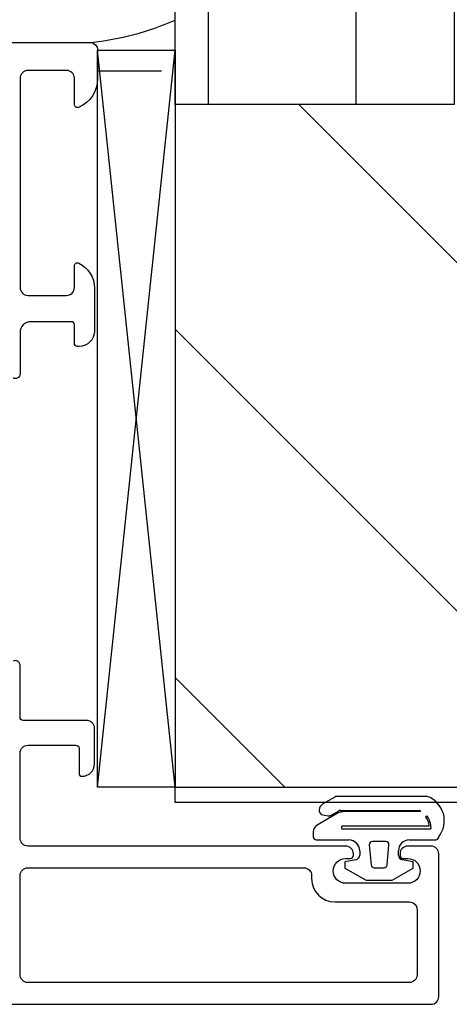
# Model space of a CAD drawing. Header units: millimetres. Extents: x 111285 to 237437, y -9513 to 52045.
# Tile 72 of 117: x 140505 to 140533, y 400 to 463. Entities that reach past the tile are written whole.
import ezdxf

# ---------------------------------------------------------------- set-up
doc = ezdxf.new("R2010")
doc.units = ezdxf.units.MM
doc.header["$LTSCALE"] = 100
doc.layers.get('0').update_dxf_attribs({"color": 252})
for name, color, linetype in [('0-arcering', 252, 'Continuous'), ('0-binnenwanden', 252, 'Continuous'), ('0-BUITENKOZIJNEN', 252, 'Continuous')]:
    doc.layers.add(name, color=color, linetype=linetype)

# ---------------------------------------------------------------- blocks, each defined once
blk = doc.blocks.new('SR8-hori')
at = {"linetype": 'Continuous'}
for p, q in [((2877.999999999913, 55.08149554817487), (2882.122876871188, 55.08149554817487)), ((2893.29448637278, 8.259807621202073), (2892.527146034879, 7.816783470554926)), ((2893.29448637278, 8.259807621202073), (2893.29448637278, 8.259807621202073)), ((2899.250441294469, 8.300000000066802), (2893.44448637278, 8.300000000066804)), ((2893.44448637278, 8.300000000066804), (2893.44448637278, 8.300000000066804)), ((2892.527146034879, 7.816783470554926), (2892.527146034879, 7.816783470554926)), ((2893.516025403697, 7.233012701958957), (2892.149999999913, 6.444337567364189)), ((2892.279141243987, 7.428393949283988), (2892.279141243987, 7.428393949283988)), ((2892.532773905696, 7.105040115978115), (2892.532773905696, 7.105040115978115)), ((2892.532773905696, 7.105040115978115), (2892.873111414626, 7.053205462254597)), ((2892.873111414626, 7.053205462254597), (2892.873111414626, 7.053205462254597)), ((2893.06828162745, 7.089977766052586), (2893.535640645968, 7.359807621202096)), ((2893.06828162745, 7.089977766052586), (2893.06828162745, 7.089977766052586)), ((2893.535640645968, 7.359807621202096), (2893.535640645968, 7.359807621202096)), ((2893.685640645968, 7.400000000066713), (2893.685640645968, 7.400000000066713)), ((2893.685640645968, 7.400000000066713), (2898.761865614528, 7.400000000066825)), ((2898.816983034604, 7.326319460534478), (2893.766025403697, 7.300000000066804)), ((2898.761865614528, 7.400000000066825), (2898.761865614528, 7.400000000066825)), ((2898.816983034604, 7.326319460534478), (2898.816983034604, 7.326319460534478)), ((2899.175717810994, 6.966247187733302), (2899.207526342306, 7.018000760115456)), ((2899.207526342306, 7.018000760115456), (2899.207526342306, 7.018000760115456)), ((2899.255899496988, 7.018429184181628), (2899.255899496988, 7.0184291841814)), ((2892.149999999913, 6.444337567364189), (2892.149999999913, 6.444337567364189)), ((2893.744485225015, 6.230000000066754), (2893.744485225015, 6.37000000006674)), ((2893.744485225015, 6.37000000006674), (2893.744485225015, 6.37000000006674)), ((2893.774485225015, 6.400000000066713), (2893.774485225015, 6.400000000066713)), ((2893.774485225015, 6.400000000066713), (2899.356796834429, 6.400000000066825)), ((2899.175717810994, 6.966247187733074), (2899.175717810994, 6.966247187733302)), ((2899.356796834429, 6.400000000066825), (2899.356796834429, 6.400000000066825)), ((2899.386574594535, 6.433644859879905), (2899.386574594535, 6.433644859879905)), ((2891.899999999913, 6.011324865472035), (2891.899999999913, 6.011324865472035)), ((2891.899999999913, 6.011324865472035), (2891.899999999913, 5.700000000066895)), ((2893.774485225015, 6.200000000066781), (2893.744485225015, 6.230000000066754)), ((2893.744485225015, 6.230000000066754), (2893.744485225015, 6.230000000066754)), ((2893.744485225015, 6.230000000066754), (2893.774485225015, 6.200000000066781)), ((2893.744485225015, 6.230000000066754), (2893.744485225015, 6.230000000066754)), ((2899.464723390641, 6.20000000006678), (2893.774485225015, 6.200000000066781)), ((2893.774485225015, 6.200000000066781), (2893.774485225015, 6.200000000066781)), ((2893.774485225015, 6.200000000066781), (2893.774485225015, 6.200000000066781)), ((2899.494723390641, 6.300000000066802), (2899.494723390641, 6.300000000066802)), ((2899.494723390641, 6.300000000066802), (2899.494723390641, 6.230000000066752)), ((2899.494723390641, 6.230000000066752), (2899.494723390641, 6.230000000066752)), ((2892.099999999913, 5.50000000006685), (2894.199999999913, 5.500000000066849)), ((2895.519022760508, 5.182568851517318), (2895.519022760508, 5.182568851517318)), ((2895.519022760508, 5.182568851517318), (2895.632758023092, 3.88256885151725)), ((2896.581738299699, 5.400000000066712), (2895.718261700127, 5.400000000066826)), ((2895.718261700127, 5.400000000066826), (2895.718261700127, 5.400000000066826)), ((2896.581738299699, 5.400000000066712), (2896.581738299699, 5.400000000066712)), ((2896.667241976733, 3.88256885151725), (2896.780977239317, 5.182568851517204)), ((2896.780977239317, 5.182568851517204), (2896.780977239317, 5.182568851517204)), ((2898.099999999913, 5.500000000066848), (2899.799999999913, 5.500000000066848)), ((2899.999999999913, 5.700000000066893), (2899.999999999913, 5.700000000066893)), ((2899.999999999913, 5.700000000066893), (2899.999999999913, 5.700000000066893)), ((2894.899999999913, 4.800000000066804), (2894.899999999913, 4.504627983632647)), ((2897.399999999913, 4.504627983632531), (2897.399999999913, 4.800000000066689)), ((2894.652094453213, 4.209185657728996), (2893.949999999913, 4.085387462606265)), ((2893.949999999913, 4.085387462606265), (2893.949999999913, 3.685387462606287)), ((2896.667241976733, 3.88256885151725), (2896.667241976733, 3.88256885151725)), ((2898.349999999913, 4.085387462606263), (2897.647905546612, 4.209185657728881)), ((2898.349999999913, 3.685387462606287), (2898.349999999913, 4.085387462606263)), ((2893.949999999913, 3.685387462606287), (2895.310330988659, 2.900000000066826)), ((2895.83199696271, 3.700000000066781), (2895.83199696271, 3.700000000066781)), ((2895.83199696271, 3.700000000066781), (2896.468003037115, 3.700000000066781)), ((2896.468003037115, 3.700000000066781), (2896.468003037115, 3.700000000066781)), ((2896.989669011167, 2.900000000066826), (2898.349999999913, 3.685387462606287)), ((2895.310330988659, 2.900000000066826), (2896.989669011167, 2.900000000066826))]:
    blk.add_line(p, q, dxfattribs=at)
for centre, radius, start, end in [((2875.404636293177, 76.0079474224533), 19.23397757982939, 276.4500108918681, 293.2593028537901), ((2893.44448637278, 8.000000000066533), 0.3000000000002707, 90, 119.9999999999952), ((2898.69580995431, 6.732058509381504), 1.66314654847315, 321.6440015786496, 70.51967490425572), ((2892.777146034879, 7.383770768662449), 0.5000000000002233, 119.9999999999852, 174.8797477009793), ((2892.577944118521, 7.401620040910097), 0.2999999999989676, 174.8797477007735, 261.3401917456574), ((2892.91828162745, 7.349785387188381), 0.3000000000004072, 261.3401917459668, 300.000000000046), ((2893.766025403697, 6.800000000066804), 0.5, 90, 120.0000000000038), ((2893.685640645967, 7.100000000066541), 0.3000000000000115, 89.99999999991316, 119.9999999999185), ((2898.761012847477, 7.341906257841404), 0.05810000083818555, 344.4383349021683, 89.159006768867), ((2899.23187009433, 7.00046845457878), 0.03000000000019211, 36.77620389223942, 144.2386668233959), ((2898.294723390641, 6.300000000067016), 1.199999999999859, 359.9999999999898, 36.77620389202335), ((2892.399999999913, 6.011324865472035), 0.4999999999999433, 120.0000000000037, 179.9999999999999), ((2893.774485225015, 6.37000000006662), 0.03000000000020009, 90, 179.9999999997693), ((2898.22946757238, 6.283587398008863), 1.16679642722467, 7.389067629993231, 35.80806880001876), ((2899.356796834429, 6.430000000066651), 0.02999999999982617, 270, 6.978410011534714), ((2893.774485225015, 6.230000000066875), 0.03000000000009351, 180.0000000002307, 270), ((2899.464723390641, 6.230000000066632), 0.02999999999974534, 270, 2.306962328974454e-10), ((2892.099999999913, 5.700000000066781), 0.1999999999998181, 179.9999999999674, 270), ((2894.199999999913, 4.80000000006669), 0.7000000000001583, 9.305394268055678e-12, 90.00000000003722), ((2895.718261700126, 5.200000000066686), 0.2000000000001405, 89.99999999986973, 184.9999999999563), ((2896.581738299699, 5.200000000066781), 0.1999999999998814, 354.9999999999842, 90), ((2898.099999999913, 4.800000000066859), 0.6999999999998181, 90, 180.000000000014), ((2899.799999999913, 5.70000000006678), 0.1999999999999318, 270, 3.256887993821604e-11), ((2894.599999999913, 4.504627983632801), 0.3000000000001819, 279.9999999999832, 359.9999999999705), ((2897.699999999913, 4.504627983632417), 0.2999999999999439, 179.9999999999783, 259.9999999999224), ((2895.83199696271, 3.900000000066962), 0.1999999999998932, 185.0000000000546, 270.0000000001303), ((2896.468003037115, 3.900000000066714), 0.1999999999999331, 270, 355.0000000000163)]:
    blk.add_arc(centre, radius, start, end, dxfattribs=at)
at = {"layer": '0-BUITENKOZIJNEN', "linetype": 'Continuous'}
blk.add_lwpolyline([(2844.499986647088, 56.90000000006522), (2877.499986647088, 56.90000000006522, -0.414213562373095), (2877.999986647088, 56.40000000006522), (2877.999986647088, 54.55831239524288, -0.3015113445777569), (2876.777764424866, 52.71574306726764, -0.5366750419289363), (2876.499986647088, 52.90000000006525), (2876.499986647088, 54.60000000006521, 0.414213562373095), (2875.999986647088, 55.10000000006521), (2873.499986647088, 55.10000000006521, 0.414213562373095), (2872.999986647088, 54.60000000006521), (2872.999986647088, 41.10000000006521, 0.414213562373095), (2873.499986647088, 40.60000000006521), (2875.999986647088, 40.60000000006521, 0.414213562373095), (2876.499986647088, 41.10000000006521), (2876.499986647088, 42.50000000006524, -0.5539924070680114), (2876.787486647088, 42.67984368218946, -0.2870075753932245), (2877.799986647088, 41.0612505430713), (2877.799986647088, 38.3000000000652, -0.414213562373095), (2876.799986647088, 37.3000000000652), (2876.699986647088, 37.3000000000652, -0.4142135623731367), (2876.499986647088, 37.50000000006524), (2876.499986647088, 38.70000000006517, 0.4142135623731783), (2876.299986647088, 38.90000000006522), (2873.699986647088, 38.90000000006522, 0.414213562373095), (2872.999986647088, 38.20000000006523), (2872.999986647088, 38.20000000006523), (2872.999986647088, 35.53325148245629), (2872.999986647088, 35.53325148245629, -0.5773502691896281), (2872.549986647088, 35.27344386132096)], format="xyb", dxfattribs=at)
at = {"layer": '0-BUITENKOZIJNEN', "linetype": 'Continuous', "ltscale": 0.25}
blk.add_lwpolyline([(2822.499999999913, -5.099999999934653), (2899.499999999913, -5.099999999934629, 0.4142135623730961), (2899.999999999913, -4.599999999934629), (2899.999999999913, 4.600000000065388, 0.4142135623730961), (2899.499999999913, 5.100000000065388), (2897.999999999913, 5.100000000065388, 0.4142135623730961), (2897.499999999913, 4.600000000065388), (2897.499999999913, 4.500000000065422, 0.4142135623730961), (2897.699999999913, 4.300000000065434), (2897.999999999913, 4.300000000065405, -1.000000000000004), (2897.999999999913, 2.700000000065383), (2893.999999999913, 2.700000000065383, -1.000000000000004), (2893.999999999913, 4.300000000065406), (2894.299999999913, 4.300000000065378, 0.4142135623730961), (2894.499999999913, 4.500000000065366), (2894.499999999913, 4.600000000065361, 0.4142135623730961), (2893.999999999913, 5.100000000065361), (2873.499999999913, 5.100000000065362, -0.4142135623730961), (2872.999999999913, 5.600000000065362), (2872.999999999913, 11.1000000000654, -0.4142135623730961), (2873.499999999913, 11.6000000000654), (2876.599999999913, 11.6000000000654, -0.4142135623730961), (2876.799999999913, 11.40000000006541), (2876.799999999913, 9.800002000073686, 0.4142135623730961), (2876.999999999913, 9.600002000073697, 0.4142135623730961), (2877.799999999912, 10.40000200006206), (2877.799999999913, 12.70000000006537, 0.4142135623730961), (2877.299999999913, 13.20000000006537), (2873.199999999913, 13.20000000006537, -0.4142135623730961), (2872.999999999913, 13.40000000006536), (2872.999999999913, 16.75172530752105, 0.5773512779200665), (2872.549999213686, 17.0115324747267)], format="xyb", dxfattribs=at)
at = {"layer": '0-BUITENKOZIJNEN', "linetype": 'Continuous'}
blk.add_lwpolyline([(2898.599999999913, 1.000000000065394), (2898.599999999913, -3.199999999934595, -0.4142135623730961), (2898.099999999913, -3.699999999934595), (2873.499999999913, -3.699999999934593, -0.4142135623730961), (2872.999999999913, -3.199999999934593), (2872.999999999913, 3.200000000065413, -0.4142135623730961), (2873.499999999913, 3.700000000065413), (2891.299999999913, 3.700000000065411, -0.4142135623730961), (2891.799999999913, 3.200000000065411), (2891.799999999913, 3.000000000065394, 0.4142135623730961), (2893.299999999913, 1.500000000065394), (2898.099999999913, 1.500000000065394, -0.4142135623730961)], format="xyb", close=True, dxfattribs=at)
blk = doc.blocks.new('onderlegger beganegrond')
at = {"layer": '0-arcering', "ltscale": 0.1}
h = blk.add_hatch(dxfattribs=at)
h.set_pattern_fill('ANSI31', color=256, scale=3, angle=45, style=0)
h.set_pattern_definition([(90, (14730, 2.304432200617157e-10), (-9.524999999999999, 1.77635683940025e-15), [])])
h.paths.add_polyline_path([(14363, 588.0000000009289), (14381, 588.0000000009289), (14381, 458.0000000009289), (14363, 458.0000000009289)])
h = blk.add_hatch(dxfattribs=at)
h.set_pattern_fill('ANSI31', color=256, scale=5, style=0)
h.set_pattern_definition([(315, (14741, 6.96104507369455e-10), (-11.22532015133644, -11.22532015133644), [])])
h.paths.add_polyline_path([(14363, 414.0000000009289), (14425, 414.0000000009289), (14425, 489.0000000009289), (14381, 489.0000000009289), (14381, 458.0000000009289), (14363, 458.0000000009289)])
at = {"ltscale": 0.1}
for p, q in [((14357.99998664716, 414.0000000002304), (14362.99998664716, 461.4999999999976)), ((14362.99998664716, 414.0000000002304), (14357.99998664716, 461.4999999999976))]:
    blk.add_line(p, q, dxfattribs=at)
blk.add_lwpolyline([(14357.99998664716, 461.4999999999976), (14362.99998664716, 461.4999999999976), (14362.99998664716, 414.0000000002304), (14357.99998664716, 414.0000000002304)], close=True, dxfattribs=at)
blk.add_lwpolyline([(14363, 414.0000000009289), (14425, 414.0000000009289), (14425, 413.0000000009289), (14363, 413.0000000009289)], close=True)
at = {"layer": '0-binnenwanden', "ltscale": 0.1}
for points in [[(14363, 588.0000000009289), (14381, 588.0000000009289), (14381, 458.0000000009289), (14363, 458.0000000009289)], [(14363, 414.0000000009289), (14425, 414.0000000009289), (14425, 489.0000000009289), (14381, 489.0000000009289), (14381, 458.0000000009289), (14363, 458.0000000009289)]]:
    blk.add_lwpolyline(points, close=True, dxfattribs=at)
blk.add_blockref('SR8-hori', (11480, 405.1000000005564))

msp = doc.modelspace()

# ---------------------------------------------------------------- linework, layer by layer
at = {"linetype": 'Continuous'}
for p, q in [((140509.9985052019, 460.1814955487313), (140514.1213820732, 460.1814955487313)), ((140509.9985052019, 460.1814955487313), (140514.1213820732, 460.1814955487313)), ((140509.9985052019, 460.1814955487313), (140514.1213820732, 460.1814955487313)), ((140525.2929915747, 413.3598076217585), (140524.5256512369, 412.9167834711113)), ((140525.2929915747, 413.3598076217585), (140524.5256512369, 412.9167834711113)), ((140525.2929915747, 413.3598076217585), (140524.5256512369, 412.9167834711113)), ((140525.2929915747, 413.3598076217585), (140525.2929915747, 413.3598076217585)), ((140525.2929915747, 413.3598076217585), (140525.2929915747, 413.3598076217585)), ((140525.2929915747, 413.3598076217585), (140525.2929915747, 413.3598076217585)), ((140531.2489464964, 413.4000000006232), (140525.4429915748, 413.4000000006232)), ((140525.4429915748, 413.4000000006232), (140525.4429915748, 413.4000000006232)), ((140531.2489464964, 413.4000000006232), (140525.4429915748, 413.4000000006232)), ((140525.4429915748, 413.4000000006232), (140525.4429915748, 413.4000000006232)), ((140531.2489464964, 413.4000000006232), (140525.4429915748, 413.4000000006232)), ((140525.4429915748, 413.4000000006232), (140525.4429915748, 413.4000000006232)), ((140524.5256512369, 412.9167834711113), (140524.5256512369, 412.9167834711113)), ((140524.5256512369, 412.9167834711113), (140524.5256512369, 412.9167834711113)), ((140524.5256512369, 412.9167834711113), (140524.5256512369, 412.9167834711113)), ((140525.5145306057, 412.3330127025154), (140524.1485052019, 411.5443375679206)), ((140525.5145306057, 412.3330127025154), (140524.1485052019, 411.5443375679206)), ((140525.5145306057, 412.3330127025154), (140524.1485052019, 411.5443375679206)), ((140524.277646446, 412.5283939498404), (140524.277646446, 412.5283939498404)), ((140524.277646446, 412.5283939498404), (140524.277646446, 412.5283939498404)), ((140524.277646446, 412.5283939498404), (140524.277646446, 412.5283939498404)), ((140524.5312791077, 412.2050401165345), (140524.5312791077, 412.2050401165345)), ((140524.5312791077, 412.2050401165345), (140524.8716166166, 412.153205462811)), ((140524.5312791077, 412.2050401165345), (140524.5312791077, 412.2050401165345)), ((140524.5312791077, 412.2050401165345), (140524.8716166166, 412.153205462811)), ((140524.5312791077, 412.2050401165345), (140524.5312791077, 412.2050401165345)), ((140524.5312791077, 412.2050401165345), (140524.8716166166, 412.153205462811)), ((140524.8716166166, 412.153205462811), (140524.8716166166, 412.153205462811)), ((140524.8716166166, 412.153205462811), (140524.8716166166, 412.153205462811)), ((140524.8716166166, 412.153205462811), (140524.8716166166, 412.153205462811)), ((140525.0667868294, 412.189977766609), (140525.5341458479, 412.4598076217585)), ((140525.0667868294, 412.189977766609), (140525.5341458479, 412.4598076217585)), ((140525.0667868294, 412.189977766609), (140525.5341458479, 412.4598076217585)), ((140525.0667868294, 412.189977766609), (140525.0667868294, 412.189977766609)), ((140525.0667868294, 412.189977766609), (140525.0667868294, 412.189977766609)), ((140525.0667868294, 412.189977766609), (140525.0667868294, 412.189977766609)), ((140525.5341458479, 412.4598076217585), (140525.5341458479, 412.4598076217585)), ((140525.5341458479, 412.4598076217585), (140525.5341458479, 412.4598076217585)), ((140525.5341458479, 412.4598076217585), (140525.5341458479, 412.4598076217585)), ((140525.6841458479, 412.5000000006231), (140525.6841458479, 412.5000000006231)), ((140525.6841458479, 412.5000000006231), (140530.7603708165, 412.5000000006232)), ((140525.6841458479, 412.5000000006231), (140525.6841458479, 412.5000000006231)), ((140525.6841458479, 412.5000000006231), (140530.7603708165, 412.5000000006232)), ((140525.6841458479, 412.5000000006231), (140525.6841458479, 412.5000000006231)), ((140525.6841458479, 412.5000000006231), (140530.7603708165, 412.5000000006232)), ((140530.8154882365, 412.4263194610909), (140525.7645306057, 412.4000000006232)), ((140530.8154882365, 412.4263194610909), (140525.7645306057, 412.4000000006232)), ((140530.8154882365, 412.4263194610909), (140525.7645306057, 412.4000000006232)), ((140530.7603708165, 412.5000000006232), (140530.7603708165, 412.5000000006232)), ((140530.7603708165, 412.5000000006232), (140530.7603708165, 412.5000000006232)), ((140530.7603708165, 412.5000000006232), (140530.7603708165, 412.5000000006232)), ((140530.8154882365, 412.4263194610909), (140530.8154882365, 412.4263194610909)), ((140530.8154882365, 412.4263194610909), (140530.8154882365, 412.4263194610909)), ((140530.8154882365, 412.4263194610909), (140530.8154882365, 412.4263194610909)), ((140531.174223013, 412.0662471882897), (140531.2060315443, 412.1180007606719)), ((140531.174223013, 412.0662471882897), (140531.2060315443, 412.1180007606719)), ((140531.174223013, 412.0662471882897), (140531.2060315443, 412.1180007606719)), ((140531.174223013, 412.0662471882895), (140531.174223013, 412.0662471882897)), ((140531.174223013, 412.0662471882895), (140531.174223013, 412.0662471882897)), ((140531.174223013, 412.0662471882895), (140531.174223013, 412.0662471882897)), ((140531.2060315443, 412.1180007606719), (140531.2060315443, 412.1180007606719)), ((140531.2060315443, 412.1180007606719), (140531.2060315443, 412.1180007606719)), ((140531.2060315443, 412.1180007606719), (140531.2060315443, 412.1180007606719)), ((140531.254404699, 412.118429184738), (140531.254404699, 412.1184291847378)), ((140531.254404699, 412.118429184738), (140531.254404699, 412.1184291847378)), ((140531.254404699, 412.118429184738), (140531.254404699, 412.1184291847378)), ((140524.1485052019, 411.5443375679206), (140524.1485052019, 411.5443375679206)), ((140524.1485052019, 411.5443375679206), (140524.1485052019, 411.5443375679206)), ((140524.1485052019, 411.5443375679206), (140524.1485052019, 411.5443375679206)), ((140525.742990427, 411.3300000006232), (140525.742990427, 411.4700000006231)), ((140525.742990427, 411.4700000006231), (140525.742990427, 411.4700000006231)), ((140525.742990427, 411.3300000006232), (140525.742990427, 411.4700000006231)), ((140525.742990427, 411.4700000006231), (140525.742990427, 411.4700000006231)), ((140525.742990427, 411.3300000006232), (140525.742990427, 411.4700000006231)), ((140525.742990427, 411.4700000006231), (140525.742990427, 411.4700000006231)), ((140525.772990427, 411.3000000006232), (140525.742990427, 411.3300000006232)), ((140525.742990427, 411.3300000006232), (140525.742990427, 411.3300000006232)), ((140525.742990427, 411.3300000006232), (140525.772990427, 411.3000000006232)), ((140525.742990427, 411.3300000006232), (140525.742990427, 411.3300000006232)), ((140525.772990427, 411.3000000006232), (140525.742990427, 411.3300000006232)), ((140525.742990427, 411.3300000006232), (140525.742990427, 411.3300000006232)), ((140525.742990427, 411.3300000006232), (140525.772990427, 411.3000000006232)), ((140525.742990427, 411.3300000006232), (140525.742990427, 411.3300000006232)), ((140525.772990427, 411.3000000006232), (140525.742990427, 411.3300000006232)), ((140525.742990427, 411.3300000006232), (140525.742990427, 411.3300000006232)), ((140525.742990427, 411.3300000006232), (140525.772990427, 411.3000000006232)), ((140525.742990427, 411.3300000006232), (140525.742990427, 411.3300000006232)), ((140525.772990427, 411.5000000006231), (140525.772990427, 411.5000000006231)), ((140525.772990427, 411.5000000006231), (140531.3553020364, 411.5000000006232)), ((140525.772990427, 411.5000000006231), (140525.772990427, 411.5000000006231)), ((140525.772990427, 411.5000000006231), (140531.3553020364, 411.5000000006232)), ((140525.772990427, 411.5000000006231), (140525.772990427, 411.5000000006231)), ((140525.772990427, 411.5000000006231), (140531.3553020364, 411.5000000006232)), ((140531.4632285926, 411.3000000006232), (140525.772990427, 411.3000000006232)), ((140525.772990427, 411.3000000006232), (140525.772990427, 411.3000000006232)), ((140525.772990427, 411.3000000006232), (140525.772990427, 411.3000000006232)), ((140531.4632285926, 411.3000000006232), (140525.772990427, 411.3000000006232)), ((140525.772990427, 411.3000000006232), (140525.772990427, 411.3000000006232)), ((140525.772990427, 411.3000000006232), (140525.772990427, 411.3000000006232)), ((140531.4632285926, 411.3000000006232), (140525.772990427, 411.3000000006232)), ((140525.772990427, 411.3000000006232), (140525.772990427, 411.3000000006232)), ((140525.772990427, 411.3000000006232), (140525.772990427, 411.3000000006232)), ((140531.3553020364, 411.5000000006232), (140531.3553020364, 411.5000000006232)), ((140531.3553020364, 411.5000000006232), (140531.3553020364, 411.5000000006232)), ((140531.3553020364, 411.5000000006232), (140531.3553020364, 411.5000000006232)), ((140531.3850797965, 411.5336448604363), (140531.3850797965, 411.5336448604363)), ((140531.3850797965, 411.5336448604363), (140531.3850797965, 411.5336448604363)), ((140531.3850797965, 411.5336448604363), (140531.3850797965, 411.5336448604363)), ((140531.4932285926, 411.4000000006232), (140531.4932285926, 411.4000000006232)), ((140531.4932285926, 411.4000000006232), (140531.4932285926, 411.3300000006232)), ((140531.4932285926, 411.4000000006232), (140531.4932285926, 411.4000000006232)), ((140531.4932285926, 411.4000000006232), (140531.4932285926, 411.3300000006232)), ((140531.4932285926, 411.4000000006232), (140531.4932285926, 411.4000000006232)), ((140531.4932285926, 411.4000000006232), (140531.4932285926, 411.3300000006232)), ((140531.4932285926, 411.3300000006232), (140531.4932285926, 411.3300000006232)), ((140531.4932285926, 411.3300000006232), (140531.4932285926, 411.3300000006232)), ((140531.4932285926, 411.3300000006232), (140531.4932285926, 411.3300000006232)), ((140523.8985052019, 411.1113248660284), (140523.8985052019, 411.1113248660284)), ((140523.8985052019, 411.1113248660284), (140523.8985052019, 410.8000000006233)), ((140523.8985052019, 411.1113248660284), (140523.8985052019, 411.1113248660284)), ((140523.8985052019, 411.1113248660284), (140523.8985052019, 410.8000000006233)), ((140523.8985052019, 411.1113248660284), (140523.8985052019, 411.1113248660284)), ((140523.8985052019, 411.1113248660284), (140523.8985052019, 410.8000000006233)), ((140531.9985052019, 410.8000000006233), (140531.9985052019, 410.8000000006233)), ((140531.9985052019, 410.8000000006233), (140531.9985052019, 410.8000000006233)), ((140531.9985052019, 410.8000000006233), (140531.9985052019, 410.8000000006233)), ((140531.9985052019, 410.8000000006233), (140531.9985052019, 410.8000000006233)), ((140531.9985052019, 410.8000000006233), (140531.9985052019, 410.8000000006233)), ((140531.9985052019, 410.8000000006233), (140531.9985052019, 410.8000000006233)), ((140524.0985052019, 410.6000000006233), (140526.1985052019, 410.6000000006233)), ((140524.0985052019, 410.6000000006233), (140526.1985052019, 410.6000000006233)), ((140524.0985052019, 410.6000000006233), (140526.1985052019, 410.6000000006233)), ((140527.5175279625, 410.2825688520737), (140527.5175279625, 410.2825688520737)), ((140527.5175279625, 410.2825688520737), (140527.631263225, 408.9825688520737)), ((140527.5175279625, 410.2825688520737), (140527.5175279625, 410.2825688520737)), ((140527.5175279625, 410.2825688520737), (140527.631263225, 408.9825688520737)), ((140527.5175279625, 410.2825688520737), (140527.5175279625, 410.2825688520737)), ((140527.5175279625, 410.2825688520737), (140527.631263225, 408.9825688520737)), ((140528.5802435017, 410.5000000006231), (140527.7167669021, 410.5000000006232)), ((140527.7167669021, 410.5000000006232), (140527.7167669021, 410.5000000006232)), ((140528.5802435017, 410.5000000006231), (140527.7167669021, 410.5000000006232)), ((140527.7167669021, 410.5000000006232), (140527.7167669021, 410.5000000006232)), ((140528.5802435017, 410.5000000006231), (140527.7167669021, 410.5000000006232)), ((140527.7167669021, 410.5000000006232), (140527.7167669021, 410.5000000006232)), ((140528.5802435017, 410.5000000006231), (140528.5802435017, 410.5000000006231)), ((140528.5802435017, 410.5000000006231), (140528.5802435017, 410.5000000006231)), ((140528.5802435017, 410.5000000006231), (140528.5802435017, 410.5000000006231)), ((140528.6657471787, 408.9825688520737), (140528.7794824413, 410.2825688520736)), ((140528.6657471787, 408.9825688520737), (140528.7794824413, 410.2825688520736)), ((140528.6657471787, 408.9825688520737), (140528.7794824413, 410.2825688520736)), ((140528.7794824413, 410.2825688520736), (140528.7794824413, 410.2825688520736)), ((140528.7794824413, 410.2825688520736), (140528.7794824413, 410.2825688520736)), ((140528.7794824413, 410.2825688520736), (140528.7794824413, 410.2825688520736)), ((140530.0985052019, 410.6000000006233), (140531.7985052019, 410.6000000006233)), ((140530.0985052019, 410.6000000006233), (140531.7985052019, 410.6000000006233)), ((140530.0985052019, 410.6000000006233), (140531.7985052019, 410.6000000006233)), ((140526.8985052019, 409.9000000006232), (140526.8985052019, 409.6046279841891)), ((140526.8985052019, 409.9000000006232), (140526.8985052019, 409.6046279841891)), ((140526.8985052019, 409.9000000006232), (140526.8985052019, 409.6046279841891)), ((140529.3985052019, 409.6046279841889), (140529.3985052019, 409.9000000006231)), ((140529.3985052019, 409.6046279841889), (140529.3985052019, 409.9000000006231)), ((140529.3985052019, 409.6046279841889), (140529.3985052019, 409.9000000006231)), ((140526.6505996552, 409.3091856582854), (140525.9485052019, 409.1853874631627)), ((140526.6505996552, 409.3091856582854), (140525.9485052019, 409.1853874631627)), ((140526.6505996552, 409.3091856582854), (140525.9485052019, 409.1853874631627)), ((140525.9485052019, 409.1853874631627), (140525.9485052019, 408.7853874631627)), ((140525.9485052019, 409.1853874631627), (140525.9485052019, 408.7853874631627)), ((140525.9485052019, 409.1853874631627), (140525.9485052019, 408.7853874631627)), ((140525.9485052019, 408.7853874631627), (140527.3088361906, 408.0000000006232)), ((140525.9485052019, 408.7853874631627), (140527.3088361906, 408.0000000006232)), ((140525.9485052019, 408.7853874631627), (140527.3088361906, 408.0000000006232)), ((140527.8305021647, 408.8000000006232), (140527.8305021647, 408.8000000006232)), ((140527.8305021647, 408.8000000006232), (140528.4665082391, 408.8000000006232)), ((140527.8305021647, 408.8000000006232), (140527.8305021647, 408.8000000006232)), ((140527.8305021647, 408.8000000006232), (140528.4665082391, 408.8000000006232)), ((140527.8305021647, 408.8000000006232), (140527.8305021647, 408.8000000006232)), ((140527.8305021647, 408.8000000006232), (140528.4665082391, 408.8000000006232)), ((140528.4665082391, 408.8000000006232), (140528.4665082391, 408.8000000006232)), ((140528.4665082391, 408.8000000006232), (140528.4665082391, 408.8000000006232)), ((140528.4665082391, 408.8000000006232), (140528.4665082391, 408.8000000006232)), ((140528.6657471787, 408.9825688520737), (140528.6657471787, 408.9825688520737)), ((140528.6657471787, 408.9825688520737), (140528.6657471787, 408.9825688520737)), ((140528.6657471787, 408.9825688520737), (140528.6657471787, 408.9825688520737)), ((140528.9881742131, 408.0000000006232), (140530.3485052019, 408.7853874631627)), ((140528.9881742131, 408.0000000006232), (140530.3485052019, 408.7853874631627)), ((140528.9881742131, 408.0000000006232), (140530.3485052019, 408.7853874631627)), ((140530.3485052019, 409.1853874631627), (140529.6464107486, 409.3091856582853)), ((140530.3485052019, 409.1853874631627), (140529.6464107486, 409.3091856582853)), ((140530.3485052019, 409.1853874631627), (140529.6464107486, 409.3091856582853)), ((140530.3485052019, 408.7853874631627), (140530.3485052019, 409.1853874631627)), ((140530.3485052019, 408.7853874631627), (140530.3485052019, 409.1853874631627)), ((140530.3485052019, 408.7853874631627), (140530.3485052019, 409.1853874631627)), ((140527.3088361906, 408.0000000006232), (140528.9881742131, 408.0000000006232)), ((140527.3088361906, 408.0000000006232), (140528.9881742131, 408.0000000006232)), ((140527.3088361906, 408.0000000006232), (140528.9881742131, 408.0000000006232))]:
    msp.add_line(p, q, dxfattribs=at)
for centre, radius, start, end in [((140507.4031414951, 481.1079474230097), 19.23397757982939, 276.4500108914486, 293.2593028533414), ((140507.4031414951, 481.1079474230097), 19.23397757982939, 276.4500108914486, 293.2593028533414), ((140507.4031414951, 481.1079474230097), 19.23397757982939, 276.4500108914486, 293.2593028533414), ((140525.4429915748, 413.1000000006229), 0.3000000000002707, 90, 120), ((140525.4429915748, 413.1000000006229), 0.3000000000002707, 90, 120), ((140525.4429915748, 413.1000000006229), 0.3000000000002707, 90, 120), ((140530.6943151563, 411.8320585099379), 1.66314654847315, 321.6440015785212, 70.51967490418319), ((140530.6943151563, 411.8320585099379), 1.66314654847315, 321.6440015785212, 70.51967490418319), ((140530.6943151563, 411.8320585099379), 1.66314654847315, 321.6440015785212, 70.51967490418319), ((140524.7756512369, 412.4837707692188), 0.5000000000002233, 119.9999999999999, 174.8797477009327), ((140524.7756512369, 412.4837707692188), 0.5000000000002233, 119.9999999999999, 174.8797477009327), ((140524.7756512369, 412.4837707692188), 0.5000000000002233, 119.9999999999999, 174.8797477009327), ((140524.5764493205, 412.5016200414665), 0.2999999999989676, 174.8797477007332, 261.3401917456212), ((140524.5764493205, 412.5016200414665), 0.2999999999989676, 174.8797477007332, 261.3401917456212), ((140524.5764493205, 412.5016200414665), 0.2999999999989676, 174.8797477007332, 261.3401917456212), ((140524.9167868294, 412.4497853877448), 0.3000000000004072, 261.3401917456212, 300.0000000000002), ((140524.9167868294, 412.4497853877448), 0.3000000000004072, 261.3401917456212, 300.0000000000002), ((140524.9167868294, 412.4497853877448), 0.3000000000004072, 261.3401917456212, 300.0000000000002), ((140525.7645306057, 411.9000000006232), 0.5, 90, 120), ((140525.7645306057, 411.9000000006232), 0.5, 90, 120), ((140525.7645306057, 411.9000000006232), 0.5, 90, 120), ((140525.6841458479, 412.2000000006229), 0.3000000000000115, 90, 119.9999999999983), ((140525.6841458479, 412.2000000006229), 0.3000000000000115, 90, 119.9999999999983), ((140525.6841458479, 412.2000000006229), 0.3000000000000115, 90, 119.9999999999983), ((140530.7595180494, 412.4419062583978), 0.05810000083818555, 344.4383349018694, 89.15900676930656), ((140530.7595180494, 412.4419062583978), 0.05810000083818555, 344.4383349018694, 89.15900676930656), ((140530.7595180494, 412.4419062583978), 0.05810000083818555, 344.4383349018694, 89.15900676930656), ((140530.2279727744, 411.3835873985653), 1.16679642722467, 7.389067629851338, 35.80806880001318), ((140530.2279727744, 411.3835873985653), 1.16679642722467, 7.389067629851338, 35.80806880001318), ((140530.2279727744, 411.3835873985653), 1.16679642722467, 7.389067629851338, 35.80806880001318), ((140531.2303752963, 412.1004684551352), 0.03000000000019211, 36.77620389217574, 144.238666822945), ((140531.2303752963, 412.1004684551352), 0.03000000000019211, 36.77620389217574, 144.238666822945), ((140531.2303752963, 412.1004684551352), 0.03000000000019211, 36.77620389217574, 144.238666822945), ((140530.2932285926, 411.4000000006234), 1.199999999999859, 359.9999999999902, 36.77620389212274), ((140530.2932285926, 411.4000000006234), 1.199999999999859, 359.9999999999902, 36.77620389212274), ((140530.2932285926, 411.4000000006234), 1.199999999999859, 359.9999999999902, 36.77620389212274), ((140524.3985052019, 411.1113248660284), 0.4999999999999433, 120, 180), ((140524.3985052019, 411.1113248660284), 0.4999999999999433, 120, 180), ((140524.3985052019, 411.1113248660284), 0.4999999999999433, 120, 180), ((140525.772990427, 411.470000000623), 0.03000000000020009, 90, 179.9999999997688), ((140525.772990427, 411.470000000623), 0.03000000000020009, 90, 179.9999999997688), ((140525.772990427, 411.470000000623), 0.03000000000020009, 90, 179.9999999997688), ((140525.772990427, 411.3300000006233), 0.03000000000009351, 180.0000000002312, 270), ((140525.772990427, 411.3300000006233), 0.03000000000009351, 180.0000000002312, 270), ((140525.772990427, 411.3300000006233), 0.03000000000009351, 180.0000000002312, 270), ((140531.3553020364, 411.530000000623), 0.02999999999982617, 270, 6.978410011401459), ((140531.3553020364, 411.530000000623), 0.02999999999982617, 270, 6.978410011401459), ((140531.3553020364, 411.530000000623), 0.02999999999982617, 270, 6.978410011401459), ((140531.4632285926, 411.330000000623), 0.02999999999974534, 270, 2.312390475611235e-10), ((140531.4632285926, 411.330000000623), 0.02999999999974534, 270, 2.312390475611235e-10), ((140531.4632285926, 411.330000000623), 0.02999999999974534, 270, 2.312390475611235e-10), ((140524.0985052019, 410.8000000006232), 0.1999999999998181, 179.9999999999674, 270), ((140524.0985052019, 410.8000000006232), 0.1999999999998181, 179.9999999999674, 270), ((140524.0985052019, 410.8000000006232), 0.1999999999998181, 179.9999999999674, 270), ((140531.7985052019, 410.8000000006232), 0.1999999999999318, 270, 3.256887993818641e-11), ((140531.7985052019, 410.8000000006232), 0.1999999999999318, 270, 3.256887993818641e-11), ((140531.7985052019, 410.8000000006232), 0.1999999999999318, 270, 3.256887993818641e-11), ((140526.1985052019, 409.9000000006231), 0.7000000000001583, 9.770663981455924e-12, 90), ((140526.1985052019, 409.9000000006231), 0.7000000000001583, 9.770663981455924e-12, 90), ((140526.1985052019, 409.9000000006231), 0.7000000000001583, 9.770663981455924e-12, 90), ((140527.7167669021, 410.3000000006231), 0.2000000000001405, 90, 184.9999999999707), ((140527.7167669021, 410.3000000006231), 0.2000000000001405, 90, 184.9999999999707), ((140527.7167669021, 410.3000000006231), 0.2000000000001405, 90, 184.9999999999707), ((140528.5802435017, 410.3000000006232), 0.1999999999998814, 354.9999999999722, 90), ((140528.5802435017, 410.3000000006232), 0.1999999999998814, 354.9999999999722, 90), ((140528.5802435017, 410.3000000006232), 0.1999999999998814, 354.9999999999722, 90), ((140530.0985052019, 409.9000000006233), 0.6999999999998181, 90, 180.000000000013), ((140530.0985052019, 409.9000000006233), 0.6999999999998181, 90, 180.000000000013), ((140530.0985052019, 409.9000000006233), 0.6999999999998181, 90, 180.000000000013), ((140526.5985052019, 409.6046279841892), 0.3000000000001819, 279.9999999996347, 359.9999999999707), ((140526.5985052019, 409.6046279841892), 0.3000000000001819, 279.9999999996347, 359.9999999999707), ((140526.5985052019, 409.6046279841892), 0.3000000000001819, 279.9999999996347, 359.9999999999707), ((140529.6985052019, 409.6046279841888), 0.2999999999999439, 179.9999999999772, 259.9999999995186), ((140529.6985052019, 409.6046279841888), 0.2999999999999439, 179.9999999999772, 259.9999999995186), ((140529.6985052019, 409.6046279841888), 0.2999999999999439, 179.9999999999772, 259.9999999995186), ((140527.8305021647, 409.0000000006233), 0.1999999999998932, 185.0000000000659, 270), ((140527.8305021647, 409.0000000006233), 0.1999999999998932, 185.0000000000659, 270), ((140527.8305021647, 409.0000000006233), 0.1999999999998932, 185.0000000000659, 270), ((140528.4665082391, 409.0000000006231), 0.1999999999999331, 270, 355.0000000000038), ((140528.4665082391, 409.0000000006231), 0.1999999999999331, 270, 355.0000000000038), ((140528.4665082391, 409.0000000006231), 0.1999999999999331, 270, 355.0000000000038)]:
    msp.add_arc(centre, radius, start, end, dxfattribs=at)
at = {"layer": '0-BUITENKOZIJNEN', "linetype": 'Continuous'}
msp.add_lwpolyline([(140476.4984918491, 462.0000000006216), (140509.4984918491, 462.0000000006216, -0.414213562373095), (140509.9984918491, 461.5000000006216), (140509.9984918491, 459.6583123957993, -0.3015113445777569), (140508.7762696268, 457.815743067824, -0.5366750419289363), (140508.4984918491, 458.0000000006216), (140508.4984918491, 459.7000000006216, 0.414213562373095), (140507.9984918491, 460.2000000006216), (140505.4984918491, 460.2000000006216, 0.414213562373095), (140504.9984918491, 459.7000000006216), (140504.9984918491, 446.2000000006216, 0.414213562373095), (140505.4984918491, 445.7000000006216), (140507.9984918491, 445.7000000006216, 0.414213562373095), (140508.4984918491, 446.2000000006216), (140508.4984918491, 447.6000000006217, -0.5539924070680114), (140508.7859918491, 447.7798436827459, -0.2870075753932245), (140509.798491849, 446.1612505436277), (140509.798491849, 443.4000000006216, -0.414213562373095), (140508.798491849, 442.4000000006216), (140508.6984918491, 442.4000000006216, -0.4142135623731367), (140508.4984918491, 442.6000000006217), (140508.4984918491, 443.8000000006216, 0.4142135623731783), (140508.298491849, 444.0000000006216), (140505.6984918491, 444.0000000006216, 0.414213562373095), (140504.9984918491, 443.3000000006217), (140504.9984918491, 443.3000000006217), (140504.9984918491, 440.6332514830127), (140504.9984918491, 440.6332514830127, -0.5773502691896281), (140504.548491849, 440.3734438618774)], format="xyb", dxfattribs=at)
msp.add_lwpolyline([(140476.4984918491, 462.0000000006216), (140509.4984918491, 462.0000000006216, -0.414213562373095), (140509.9984918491, 461.5000000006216), (140509.9984918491, 459.6583123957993, -0.3015113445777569), (140508.7762696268, 457.815743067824, -0.5366750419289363), (140508.4984918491, 458.0000000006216), (140508.4984918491, 459.7000000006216, 0.414213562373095), (140507.9984918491, 460.2000000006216), (140505.4984918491, 460.2000000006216, 0.414213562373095), (140504.9984918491, 459.7000000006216), (140504.9984918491, 446.2000000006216, 0.414213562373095), (140505.4984918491, 445.7000000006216), (140507.9984918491, 445.7000000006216, 0.414213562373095), (140508.4984918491, 446.2000000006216), (140508.4984918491, 447.6000000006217, -0.5539924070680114), (140508.7859918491, 447.7798436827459, -0.2870075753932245), (140509.798491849, 446.1612505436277), (140509.798491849, 443.4000000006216, -0.414213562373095), (140508.798491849, 442.4000000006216), (140508.6984918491, 442.4000000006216, -0.4142135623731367), (140508.4984918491, 442.6000000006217), (140508.4984918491, 443.8000000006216, 0.4142135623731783), (140508.298491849, 444.0000000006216), (140505.6984918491, 444.0000000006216, 0.414213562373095), (140504.9984918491, 443.3000000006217), (140504.9984918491, 443.3000000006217), (140504.9984918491, 440.6332514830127), (140504.9984918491, 440.6332514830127, -0.5773502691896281), (140504.548491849, 440.3734438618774)], format="xyb", dxfattribs=at)
msp.add_lwpolyline([(140476.4984918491, 462.0000000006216), (140509.4984918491, 462.0000000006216, -0.414213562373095), (140509.9984918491, 461.5000000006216), (140509.9984918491, 459.6583123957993, -0.3015113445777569), (140508.7762696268, 457.815743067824, -0.5366750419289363), (140508.4984918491, 458.0000000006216), (140508.4984918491, 459.7000000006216, 0.414213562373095), (140507.9984918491, 460.2000000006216), (140505.4984918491, 460.2000000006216, 0.414213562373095), (140504.9984918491, 459.7000000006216), (140504.9984918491, 446.2000000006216, 0.414213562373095), (140505.4984918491, 445.7000000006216), (140507.9984918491, 445.7000000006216, 0.414213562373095), (140508.4984918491, 446.2000000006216), (140508.4984918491, 447.6000000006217, -0.5539924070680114), (140508.7859918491, 447.7798436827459, -0.2870075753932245), (140509.798491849, 446.1612505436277), (140509.798491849, 443.4000000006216, -0.414213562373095), (140508.798491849, 442.4000000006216), (140508.6984918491, 442.4000000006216, -0.4142135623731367), (140508.4984918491, 442.6000000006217), (140508.4984918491, 443.8000000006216, 0.4142135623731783), (140508.298491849, 444.0000000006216), (140505.6984918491, 444.0000000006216, 0.414213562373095), (140504.9984918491, 443.3000000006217), (140504.9984918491, 443.3000000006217), (140504.9984918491, 440.6332514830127), (140504.9984918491, 440.6332514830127, -0.5773502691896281), (140504.548491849, 440.3734438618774)], format="xyb", dxfattribs=at)
at = {"layer": '0-BUITENKOZIJNEN', "linetype": 'Continuous', "ltscale": 0.25}
msp.add_lwpolyline([(140454.4985052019, 400.0000000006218), (140531.4985052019, 400.0000000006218, 0.4142135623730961), (140531.9985052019, 400.5000000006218), (140531.9985052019, 409.7000000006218, 0.4142135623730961), (140531.4985052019, 410.2000000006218), (140529.9985052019, 410.2000000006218, 0.4142135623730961), (140529.4985052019, 409.7000000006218), (140529.4985052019, 409.6000000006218, 0.4142135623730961), (140529.6985052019, 409.4000000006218), (140529.9985052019, 409.4000000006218, -1.000000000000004), (140529.9985052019, 407.8000000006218), (140525.9985052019, 407.8000000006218, -1.000000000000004), (140525.9985052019, 409.4000000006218), (140526.2985052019, 409.4000000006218, 0.4142135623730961), (140526.4985052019, 409.6000000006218), (140526.4985052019, 409.7000000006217, 0.4142135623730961), (140525.9985052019, 410.2000000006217), (140505.4985052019, 410.2000000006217, -0.4142135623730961), (140504.9985052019, 410.7000000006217), (140504.9985052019, 416.2000000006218, -0.4142135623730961), (140505.4985052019, 416.7000000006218), (140508.5985052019, 416.7000000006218, -0.4142135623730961), (140508.7985052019, 416.5000000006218), (140508.7985052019, 414.9000020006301, 0.4142135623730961), (140508.9985052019, 414.7000020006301, 0.4142135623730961), (140509.7985052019, 415.5000020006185), (140509.7985052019, 417.8000000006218, 0.4142135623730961), (140509.2985052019, 418.3000000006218), (140505.1985052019, 418.3000000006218, -0.4142135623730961), (140504.9985052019, 418.5000000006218), (140504.9985052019, 421.8517253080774, 0.5773512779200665), (140504.5485044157, 422.1115324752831)], format="xyb", dxfattribs=at)
msp.add_lwpolyline([(140454.4985052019, 400.0000000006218), (140531.4985052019, 400.0000000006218, 0.4142135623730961), (140531.9985052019, 400.5000000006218), (140531.9985052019, 409.7000000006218, 0.4142135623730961), (140531.4985052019, 410.2000000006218), (140529.9985052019, 410.2000000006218, 0.4142135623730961), (140529.4985052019, 409.7000000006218), (140529.4985052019, 409.6000000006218, 0.4142135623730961), (140529.6985052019, 409.4000000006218), (140529.9985052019, 409.4000000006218, -1.000000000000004), (140529.9985052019, 407.8000000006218), (140525.9985052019, 407.8000000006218, -1.000000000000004), (140525.9985052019, 409.4000000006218), (140526.2985052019, 409.4000000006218, 0.4142135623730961), (140526.4985052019, 409.6000000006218), (140526.4985052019, 409.7000000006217, 0.4142135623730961), (140525.9985052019, 410.2000000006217), (140505.4985052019, 410.2000000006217, -0.4142135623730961), (140504.9985052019, 410.7000000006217), (140504.9985052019, 416.2000000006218, -0.4142135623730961), (140505.4985052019, 416.7000000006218), (140508.5985052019, 416.7000000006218, -0.4142135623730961), (140508.7985052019, 416.5000000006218), (140508.7985052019, 414.9000020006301, 0.4142135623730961), (140508.9985052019, 414.7000020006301, 0.4142135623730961), (140509.7985052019, 415.5000020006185), (140509.7985052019, 417.8000000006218, 0.4142135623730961), (140509.2985052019, 418.3000000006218), (140505.1985052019, 418.3000000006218, -0.4142135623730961), (140504.9985052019, 418.5000000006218), (140504.9985052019, 421.8517253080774, 0.5773512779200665), (140504.5485044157, 422.1115324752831)], format="xyb", dxfattribs=at)
msp.add_lwpolyline([(140454.4985052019, 400.0000000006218), (140531.4985052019, 400.0000000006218, 0.4142135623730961), (140531.9985052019, 400.5000000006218), (140531.9985052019, 409.7000000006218, 0.4142135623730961), (140531.4985052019, 410.2000000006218), (140529.9985052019, 410.2000000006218, 0.4142135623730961), (140529.4985052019, 409.7000000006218), (140529.4985052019, 409.6000000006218, 0.4142135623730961), (140529.6985052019, 409.4000000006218), (140529.9985052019, 409.4000000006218, -1.000000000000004), (140529.9985052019, 407.8000000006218), (140525.9985052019, 407.8000000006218, -1.000000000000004), (140525.9985052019, 409.4000000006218), (140526.2985052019, 409.4000000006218, 0.4142135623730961), (140526.4985052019, 409.6000000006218), (140526.4985052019, 409.7000000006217, 0.4142135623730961), (140525.9985052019, 410.2000000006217), (140505.4985052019, 410.2000000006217, -0.4142135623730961), (140504.9985052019, 410.7000000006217), (140504.9985052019, 416.2000000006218, -0.4142135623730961), (140505.4985052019, 416.7000000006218), (140508.5985052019, 416.7000000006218, -0.4142135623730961), (140508.7985052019, 416.5000000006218), (140508.7985052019, 414.9000020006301, 0.4142135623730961), (140508.9985052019, 414.7000020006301, 0.4142135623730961), (140509.7985052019, 415.5000020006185), (140509.7985052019, 417.8000000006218, 0.4142135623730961), (140509.2985052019, 418.3000000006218), (140505.1985052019, 418.3000000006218, -0.4142135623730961), (140504.9985052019, 418.5000000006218), (140504.9985052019, 421.8517253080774, 0.5773512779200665), (140504.5485044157, 422.1115324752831)], format="xyb", dxfattribs=at)
at = {"layer": '0-BUITENKOZIJNEN', "linetype": 'Continuous'}
msp.add_lwpolyline([(140530.5985052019, 406.1000000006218), (140530.5985052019, 401.9000000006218, -0.4142135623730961), (140530.0985052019, 401.4000000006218), (140505.4985052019, 401.4000000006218, -0.4142135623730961), (140504.9985052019, 401.9000000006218), (140504.9985052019, 408.3000000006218, -0.4142135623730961), (140505.4985052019, 408.8000000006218), (140523.2985052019, 408.8000000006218, -0.4142135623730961), (140523.7985052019, 408.3000000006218), (140523.7985052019, 408.1000000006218, 0.4142135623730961), (140525.2985052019, 406.6000000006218), (140530.0985052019, 406.6000000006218, -0.4142135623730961)], format="xyb", close=True, dxfattribs=at)
msp.add_lwpolyline([(140530.5985052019, 406.1000000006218), (140530.5985052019, 401.9000000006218, -0.4142135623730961), (140530.0985052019, 401.4000000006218), (140505.4985052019, 401.4000000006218, -0.4142135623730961), (140504.9985052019, 401.9000000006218), (140504.9985052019, 408.3000000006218, -0.4142135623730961), (140505.4985052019, 408.8000000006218), (140523.2985052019, 408.8000000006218, -0.4142135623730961), (140523.7985052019, 408.3000000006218), (140523.7985052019, 408.1000000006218, 0.4142135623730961), (140525.2985052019, 406.6000000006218), (140530.0985052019, 406.6000000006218, -0.4142135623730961)], format="xyb", close=True, dxfattribs=at)
msp.add_lwpolyline([(140530.5985052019, 406.1000000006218), (140530.5985052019, 401.9000000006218, -0.4142135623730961), (140530.0985052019, 401.4000000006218), (140505.4985052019, 401.4000000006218, -0.4142135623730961), (140504.9985052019, 401.9000000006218), (140504.9985052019, 408.3000000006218, -0.4142135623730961), (140505.4985052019, 408.8000000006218), (140523.2985052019, 408.8000000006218, -0.4142135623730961), (140523.7985052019, 408.3000000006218), (140523.7985052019, 408.1000000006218, 0.4142135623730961), (140525.2985052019, 406.6000000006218), (140530.0985052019, 406.6000000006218, -0.4142135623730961)], format="xyb", close=True, dxfattribs=at)

# ---------------------------------------------------------------- block references
msp.add_blockref('onderlegger beganegrond', (126151.998505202, 0))

doc.saveas('drawing.dxf')
